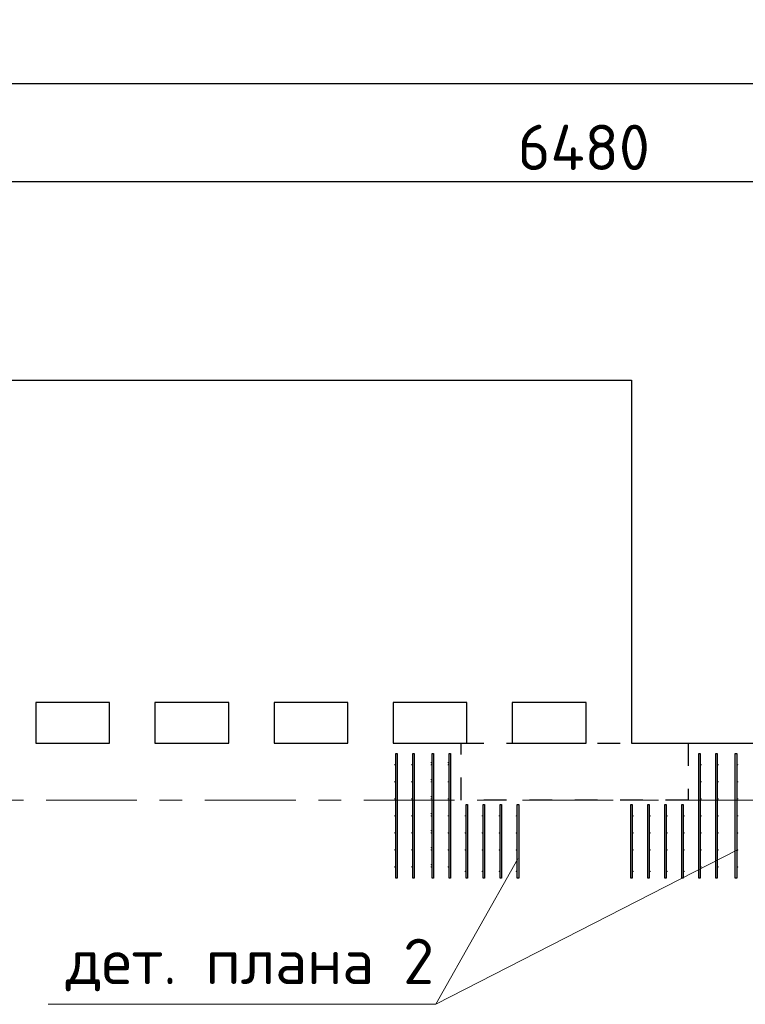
# Model space of a CAD drawing. Header units: metres. Extents: x -38 to 93, y -15 to 21.
# Tile 25 of 195: x 13.35 to 16.55, y 15.5 to 19.84. Entities that reach past the tile are written whole.
import ezdxf

# ---------------------------------------------------------------- set-up
doc = ezdxf.new("R2010")
doc.units = ezdxf.units.M
doc.header["$PDMODE"] = 65
for name, pattern in [('______11', [0.5, 0.4, -0.05, 0, -0.05]), ('______2', [0.0405, 0.03, -0.0105]), ('______5', [1.1, 0.8, -0.1, 0.1, -0.1])]:
    doc.linetypes.add(name, pattern=pattern)
for name, color, linetype, lineweight in [('XR$2$Осевая линия (1)', 7, '______5', 13), ('XR$2$Размерная линия (1)', 7, 'Continuous', 13), ('XR$4$Арматурный каркас 01', 4, 'Continuous', 35), ('XR$4$Перекрытие (1)', 7, 'Continuous', 35), ('XR$4$Текст_ общее_1', 7, 'Continuous', 13)]:
    doc.layers.add(name, color=color, linetype=linetype, lineweight=lineweight)
doc.layers.add('XR$6$Стена_ бетон несущ.', color=7, linetype='Continuous', lineweight=70, true_color=0xb4b496)
doc.styles.add('ISOCPEUR', font='txt')
doc.dimstyles.new('DIMSTYLE_3', dxfattribs={"dimtxt": 0.2, "dimasz": 0.2, "dimexe": 0, "dimexo": 0, "dimgap": 0.1, "dimtad": 2, "dimdec": 0, "dimlfac": 1000, "dimrnd": 5, "dimzin": 12, "dimdsep": 46, "dimtxsty": 'ISOCPEUR', "dimblk1": 'ALL_ML_STRICH', "dimblk2": 'ALL_ML_STRICH', "dimsah": 1, "dimcen": 0, "dimclrd": 7, "dimclre": 256, "dimclrt": 7, "dimadec": 0, "dimazin": 0, "dimtfac": 1, "dimtdec": 0, "dimtix": 1, "dimtmove": 2, "dimatfit": 3, "dimfxl": 0, "dimtzin": 0, "dimlwd": 0, "dimlwe": -3, "dimarcsym": 0})

# ---------------------------------------------------------------- blocks, each defined once
blk = doc.blocks.new('ALL_ML_STRICH')
at = {"color": 0, "linetype": 'ByBlock', "lineweight": -2}
for p, q in [((0, -0.5), (0, 0.5)), ((-0.3, -0.3), (0.3, 0.3)), ((-1, 0), (0.5, 0))]:
    blk.add_line(p, q, dxfattribs=at)
blk = doc.blocks.new('*D11')
at = {"layer": 'DEFPOINTS', "color": 7, "linetype": 'Continuous', "lineweight": 13, "transparency": 33554687}
for p in [(0.5, 19.5574), (0.5, 19.3768), (61.6, 17.1197)]:
    blk.add_point(p, dxfattribs=at)
at = {"layer": 'XR$2$Размерная линия (1)', "color": 9, "linetype": 'Continuous', "lineweight": -2, "true_color": 0xc7c7c7, "transparency": 33554687}
for p, q in [((0.5, 19.3568), (0.5, 19.5574)), ((61.6, 17.1397), (61.6, 19.5574))]:
    blk.add_line(p, q, dxfattribs=at)
at = {"layer": 'XR$2$Размерная линия (1)', "color": 7, "linetype": 'Continuous', "lineweight": -2, "transparency": 33554687}
blk.add_line((0.5, 19.5574), (61.6, 19.5574), dxfattribs=at)
at = {"layer": 'XR$2$Размерная линия (1)', "color": 7, "linetype": 'Continuous', "lineweight": 13, "transparency": 33554687, "xscale": 0.2, "yscale": 0.2, "zscale": 0.2, "rotation": 180}
blk.add_blockref('ALL_ML_STRICH', (0.5, 19.5574), dxfattribs=at)
at = {"layer": 'XR$2$Размерная линия (1)', "color": 7, "linetype": 'Continuous', "lineweight": 13, "transparency": 33554687, "xscale": 0.2, "yscale": 0.2, "zscale": 0.2}
blk.add_blockref('ALL_ML_STRICH', (61.6, 19.5574), dxfattribs=at)
at = {"layer": 'XR$2$Размерная линия (1)', "color": 7, "linetype": 'Continuous', "lineweight": 13, "transparency": 33554687, "insert": (31.1, 19.7074), "char_height": 0.2, "width": 1, "attachment_point": 5, "style": 'ISOCPEUR'}
blk.add_mtext('\\A1;{61100}', dxfattribs=at)
blk = doc.blocks.new('*D29')
at = {"layer": 'DEFPOINTS', "color": 7, "linetype": 'Continuous', "lineweight": 13, "transparency": 33554687}
for p in [(19.08, 19.4874), (12.6, 19.1261), (12.6, 19.0612)]:
    blk.add_point(p, dxfattribs=at)
at = {"layer": 'XR$2$Размерная линия (1)', "color": 9, "linetype": 'Continuous', "lineweight": -2, "true_color": 0xc7c7c7, "transparency": 33554687}
for p, q in [((19.08, 19.4674), (19.08, 19.1261)), ((12.6, 19.0812), (12.6, 19.1261))]:
    blk.add_line(p, q, dxfattribs=at)
at = {"layer": 'XR$2$Размерная линия (1)', "color": 7, "linetype": 'Continuous', "lineweight": -2, "transparency": 33554687}
blk.add_line((12.6, 19.1261), (19.08, 19.1261), dxfattribs=at)
at = {"layer": 'XR$2$Размерная линия (1)', "color": 7, "linetype": 'Continuous', "lineweight": 13, "transparency": 33554687, "xscale": 0.2, "yscale": 0.2, "zscale": 0.2, "rotation": 180}
blk.add_blockref('ALL_ML_STRICH', (12.6, 19.1261), dxfattribs=at)
at = {"layer": 'XR$2$Размерная линия (1)', "color": 7, "linetype": 'Continuous', "lineweight": 13, "transparency": 33554687, "xscale": 0.2, "yscale": 0.2, "zscale": 0.2}
blk.add_blockref('ALL_ML_STRICH', (19.08, 19.1261), dxfattribs=at)
at = {"layer": 'XR$2$Размерная линия (1)', "color": 7, "linetype": 'Continuous', "lineweight": 13, "transparency": 33554687, "insert": (15.84, 19.2761), "char_height": 0.2, "width": 0.8, "attachment_point": 5, "style": 'ISOCPEUR'}
blk.add_mtext('\\A1;{6480}', dxfattribs=at)

msp = doc.modelspace()

# ---------------------------------------------------------------- hatches: boundary and pattern name
at = {"layer": 'XR$4$Арматурный каркас 01', "linetype": 'Continuous', "lineweight": 50, "transparency": 33554687}
for points in [[(15.01, 16.5552), (15.0098, 16.5564), (15.0091, 16.5574), (15.0081, 16.558), (15.007, 16.5582), (15.0059, 16.558), (15.0049, 16.5574), (15.0042, 16.5564), (15.004, 16.5552), (15.0042, 16.5541), (15.0049, 16.5531), (15.0059, 16.5525), (15.007, 16.5522), (15.0081, 16.5525), (15.0091, 16.5531), (15.0098, 16.5541)], [(15.021, 16.5652), (15.0208, 16.5664), (15.0201, 16.5674), (15.0191, 16.568), (15.018, 16.5682), (15.0169, 16.568), (15.0159, 16.5674), (15.0152, 16.5664), (15.015, 16.5652), (15.0152, 16.5641), (15.0159, 16.5631), (15.0169, 16.5625), (15.018, 16.5622), (15.0191, 16.5625), (15.0201, 16.5631), (15.0208, 16.5641)], [(15.085, 16.5552), (15.0848, 16.5564), (15.0841, 16.5574), (15.0831, 16.558), (15.082, 16.5582), (15.0809, 16.558), (15.0799, 16.5574), (15.0792, 16.5564), (15.079, 16.5552), (15.0792, 16.5541), (15.0799, 16.5531), (15.0809, 16.5525), (15.082, 16.5522), (15.0831, 16.5525), (15.0841, 16.5531), (15.0848, 16.5541)], [(15.096, 16.5652), (15.0958, 16.5664), (15.0951, 16.5674), (15.0941, 16.568), (15.093, 16.5682), (15.0919, 16.568), (15.0909, 16.5674), (15.0902, 16.5664), (15.09, 16.5652), (15.0902, 16.5641), (15.0909, 16.5631), (15.0919, 16.5625), (15.093, 16.5622), (15.0941, 16.5625), (15.0951, 16.5631), (15.0958, 16.5641)], [(15.171, 16.5652), (15.1708, 16.5664), (15.1701, 16.5674), (15.1691, 16.568), (15.168, 16.5682), (15.1669, 16.568), (15.1659, 16.5674), (15.1652, 16.5664), (15.165, 16.5652), (15.1652, 16.5641), (15.1659, 16.5631), (15.1669, 16.5625), (15.168, 16.5622), (15.1691, 16.5625), (15.1701, 16.5631), (15.1708, 16.5641)], [(15.171, 16.5552), (15.1708, 16.5564), (15.1701, 16.5574), (15.1691, 16.558), (15.168, 16.5582), (15.1669, 16.558), (15.1659, 16.5574), (15.1652, 16.5564), (15.165, 16.5552), (15.1652, 16.5541), (15.1659, 16.5531), (15.1669, 16.5525), (15.168, 16.5522), (15.1691, 16.5525), (15.1701, 16.5531), (15.1708, 16.5541)], [(15.246, 16.5652), (15.2458, 16.5664), (15.2451, 16.5674), (15.2441, 16.568), (15.243, 16.5682), (15.2419, 16.568), (15.2409, 16.5674), (15.2402, 16.5664), (15.24, 16.5652), (15.2402, 16.5641), (15.2409, 16.5631), (15.2419, 16.5625), (15.243, 16.5622), (15.2441, 16.5625), (15.2451, 16.5631), (15.2458, 16.5641)], [(15.246, 16.5552), (15.2458, 16.5564), (15.2451, 16.5574), (15.2441, 16.558), (15.243, 16.5582), (15.2419, 16.558), (15.2409, 16.5574), (15.2402, 16.5564), (15.24, 16.5552), (15.2402, 16.5541), (15.2409, 16.5531), (15.2419, 16.5525), (15.243, 16.5522), (15.2441, 16.5525), (15.2451, 16.5531), (15.2458, 16.5541)], [(16.36, 16.5552), (16.3598, 16.5564), (16.3591, 16.5574), (16.3581, 16.558), (16.357, 16.5582), (16.3559, 16.558), (16.3549, 16.5574), (16.3542, 16.5564), (16.354, 16.5552), (16.3542, 16.5541), (16.3549, 16.5531), (16.3559, 16.5525), (16.357, 16.5522), (16.3581, 16.5525), (16.3591, 16.5531), (16.3598, 16.5541)], [(16.435, 16.5552), (16.4348, 16.5564), (16.4341, 16.5574), (16.4331, 16.558), (16.432, 16.5582), (16.4309, 16.558), (16.4299, 16.5574), (16.4292, 16.5564), (16.429, 16.5552), (16.4292, 16.5541), (16.4299, 16.5531), (16.4309, 16.5525), (16.432, 16.5522), (16.4331, 16.5525), (16.4341, 16.5531), (16.4348, 16.5541)], [(16.521, 16.5552), (16.5208, 16.5564), (16.5201, 16.5574), (16.5191, 16.558), (16.518, 16.5582), (16.5169, 16.558), (16.5159, 16.5574), (16.5152, 16.5564), (16.515, 16.5552), (16.5152, 16.5541), (16.5159, 16.5531), (16.5169, 16.5525), (16.518, 16.5522), (16.5191, 16.5525), (16.5201, 16.5531), (16.5208, 16.5541)], [(15.021, 16.4902), (15.0208, 16.4914), (15.0201, 16.4924), (15.0191, 16.493), (15.018, 16.4932), (15.0169, 16.493), (15.0159, 16.4924), (15.0152, 16.4914), (15.015, 16.4902), (15.0152, 16.4891), (15.0159, 16.4881), (15.0169, 16.4875), (15.018, 16.4872), (15.0191, 16.4875), (15.0201, 16.4881), (15.0208, 16.4891)], [(15.096, 16.4902), (15.0958, 16.4914), (15.0951, 16.4924), (15.0941, 16.493), (15.093, 16.4932), (15.0919, 16.493), (15.0909, 16.4924), (15.0902, 16.4914), (15.09, 16.4902), (15.0902, 16.4891), (15.0909, 16.4881), (15.0919, 16.4875), (15.093, 16.4872), (15.0941, 16.4875), (15.0951, 16.4881), (15.0958, 16.4891)], [(15.171, 16.4902), (15.1708, 16.4914), (15.1701, 16.4924), (15.1691, 16.493), (15.168, 16.4932), (15.1669, 16.493), (15.1659, 16.4924), (15.1652, 16.4914), (15.165, 16.4902), (15.1652, 16.4891), (15.1659, 16.4881), (15.1669, 16.4875), (15.168, 16.4872), (15.1691, 16.4875), (15.1701, 16.4881), (15.1708, 16.4891)], [(15.01, 16.4802), (15.0098, 16.4814), (15.0091, 16.4824), (15.0081, 16.483), (15.007, 16.4832), (15.0059, 16.483), (15.0049, 16.4824), (15.0042, 16.4814), (15.004, 16.4802), (15.0042, 16.4791), (15.0049, 16.4781), (15.0059, 16.4775), (15.007, 16.4772), (15.0081, 16.4775), (15.0091, 16.4781), (15.0098, 16.4791)], [(15.085, 16.4802), (15.0848, 16.4814), (15.0841, 16.4824), (15.0831, 16.483), (15.082, 16.4832), (15.0809, 16.483), (15.0799, 16.4824), (15.0792, 16.4814), (15.079, 16.4802), (15.0792, 16.4791), (15.0799, 16.4781), (15.0809, 16.4775), (15.082, 16.4772), (15.0831, 16.4775), (15.0841, 16.4781), (15.0848, 16.4791)], [(15.171, 16.4802), (15.1708, 16.4814), (15.1701, 16.4824), (15.1691, 16.483), (15.168, 16.4832), (15.1669, 16.483), (15.1659, 16.4824), (15.1652, 16.4814), (15.165, 16.4802), (15.1652, 16.4791), (15.1659, 16.4781), (15.1669, 16.4775), (15.168, 16.4772), (15.1691, 16.4775), (15.1701, 16.4781), (15.1708, 16.4791)], [(15.246, 16.4802), (15.2458, 16.4814), (15.2451, 16.4824), (15.2441, 16.483), (15.243, 16.4832), (15.2419, 16.483), (15.2409, 16.4824), (15.2402, 16.4814), (15.24, 16.4802), (15.2402, 16.4791), (15.2409, 16.4781), (15.2419, 16.4775), (15.243, 16.4772), (15.2441, 16.4775), (15.2451, 16.4781), (15.2458, 16.4791)], [(16.36, 16.4802), (16.3598, 16.4814), (16.3591, 16.4824), (16.3581, 16.483), (16.357, 16.4832), (16.3559, 16.483), (16.3549, 16.4824), (16.3542, 16.4814), (16.354, 16.4802), (16.3542, 16.4791), (16.3549, 16.4781), (16.3559, 16.4775), (16.357, 16.4772), (16.3581, 16.4775), (16.3591, 16.4781), (16.3598, 16.4791)], [(16.435, 16.4802), (16.4348, 16.4814), (16.4341, 16.4824), (16.4331, 16.483), (16.432, 16.4832), (16.4309, 16.483), (16.4299, 16.4824), (16.4292, 16.4814), (16.429, 16.4802), (16.4292, 16.4791), (16.4299, 16.4781), (16.4309, 16.4775), (16.432, 16.4772), (16.4331, 16.4775), (16.4341, 16.4781), (16.4348, 16.4791)], [(16.521, 16.4802), (16.5208, 16.4814), (16.5201, 16.4824), (16.5191, 16.483), (16.518, 16.4832), (16.5169, 16.483), (16.5159, 16.4824), (16.5152, 16.4814), (16.515, 16.4802), (16.5152, 16.4791), (16.5159, 16.4781), (16.5169, 16.4775), (16.518, 16.4772), (16.5191, 16.4775), (16.5201, 16.4781), (16.5208, 16.4791)], [(15.01, 16.4052), (15.0098, 16.4064), (15.0091, 16.4074), (15.0081, 16.408), (15.007, 16.4082), (15.0059, 16.408), (15.0049, 16.4074), (15.0042, 16.4064), (15.004, 16.4052), (15.0042, 16.4041), (15.0049, 16.4031), (15.0059, 16.4025), (15.007, 16.4022), (15.0081, 16.4025), (15.0091, 16.4031), (15.0098, 16.4041)], [(15.021, 16.4152), (15.0208, 16.4164), (15.0201, 16.4174), (15.0191, 16.418), (15.018, 16.4182), (15.0169, 16.418), (15.0159, 16.4174), (15.0152, 16.4164), (15.015, 16.4152), (15.0152, 16.4141), (15.0159, 16.4131), (15.0169, 16.4125), (15.018, 16.4122), (15.0191, 16.4125), (15.0201, 16.4131), (15.0208, 16.4141)], [(15.085, 16.4052), (15.0848, 16.4064), (15.0841, 16.4074), (15.0831, 16.408), (15.082, 16.4082), (15.0809, 16.408), (15.0799, 16.4074), (15.0792, 16.4064), (15.079, 16.4052), (15.0792, 16.4041), (15.0799, 16.4031), (15.0809, 16.4025), (15.082, 16.4022), (15.0831, 16.4025), (15.0841, 16.4031), (15.0848, 16.4041)], [(15.096, 16.4152), (15.0958, 16.4164), (15.0951, 16.4174), (15.0941, 16.418), (15.093, 16.4182), (15.0919, 16.418), (15.0909, 16.4174), (15.0902, 16.4164), (15.09, 16.4152), (15.0902, 16.4141), (15.0909, 16.4131), (15.0919, 16.4125), (15.093, 16.4122), (15.0941, 16.4125), (15.0951, 16.4131), (15.0958, 16.4141)], [(15.171, 16.4152), (15.1708, 16.4164), (15.1701, 16.4174), (15.1691, 16.418), (15.168, 16.4182), (15.1669, 16.418), (15.1659, 16.4174), (15.1652, 16.4164), (15.165, 16.4152), (15.1652, 16.4141), (15.1659, 16.4131), (15.1669, 16.4125), (15.168, 16.4122), (15.1691, 16.4125), (15.1701, 16.4131), (15.1708, 16.4141)], [(15.171, 16.4052), (15.1708, 16.4064), (15.1701, 16.4074), (15.1691, 16.408), (15.168, 16.4082), (15.1669, 16.408), (15.1659, 16.4074), (15.1652, 16.4064), (15.165, 16.4052), (15.1652, 16.4041), (15.1659, 16.4031), (15.1669, 16.4025), (15.168, 16.4022), (15.1691, 16.4025), (15.1701, 16.4031), (15.1708, 16.4041)], [(15.246, 16.4052), (15.2458, 16.4064), (15.2451, 16.4074), (15.2441, 16.408), (15.243, 16.4082), (15.2419, 16.408), (15.2409, 16.4074), (15.2402, 16.4064), (15.24, 16.4052), (15.2402, 16.4041), (15.2409, 16.4031), (15.2419, 16.4025), (15.243, 16.4022), (15.2441, 16.4025), (15.2451, 16.4031), (15.2458, 16.4041)], [(16.36, 16.4052), (16.3598, 16.4064), (16.3591, 16.4074), (16.3581, 16.408), (16.357, 16.4082), (16.3559, 16.408), (16.3549, 16.4074), (16.3542, 16.4064), (16.354, 16.4052), (16.3542, 16.4041), (16.3549, 16.4031), (16.3559, 16.4025), (16.357, 16.4022), (16.3581, 16.4025), (16.3591, 16.4031), (16.3598, 16.4041)], [(16.435, 16.4052), (16.4348, 16.4064), (16.4341, 16.4074), (16.4331, 16.408), (16.432, 16.4082), (16.4309, 16.408), (16.4299, 16.4074), (16.4292, 16.4064), (16.429, 16.4052), (16.4292, 16.4041), (16.4299, 16.4031), (16.4309, 16.4025), (16.432, 16.4022), (16.4331, 16.4025), (16.4341, 16.4031), (16.4348, 16.4041)], [(16.521, 16.4052), (16.5208, 16.4064), (16.5201, 16.4074), (16.5191, 16.408), (16.518, 16.4082), (16.5169, 16.408), (16.5159, 16.4074), (16.5152, 16.4064), (16.515, 16.4052), (16.5152, 16.4041), (16.5159, 16.4031), (16.5169, 16.4025), (16.518, 16.4022), (16.5191, 16.4025), (16.5201, 16.4031), (16.5208, 16.4041)], [(15.01, 16.3302), (15.0098, 16.3314), (15.0091, 16.3324), (15.0081, 16.333), (15.007, 16.3332), (15.0059, 16.333), (15.0049, 16.3324), (15.0042, 16.3314), (15.004, 16.3302), (15.0042, 16.3291), (15.0049, 16.3281), (15.0059, 16.3275), (15.007, 16.3272), (15.0081, 16.3275), (15.0091, 16.3281), (15.0098, 16.3291)], [(15.021, 16.3402), (15.0208, 16.3414), (15.0201, 16.3424), (15.0191, 16.343), (15.018, 16.3432), (15.0169, 16.343), (15.0159, 16.3424), (15.0152, 16.3414), (15.015, 16.3402), (15.0152, 16.3391), (15.0159, 16.3381), (15.0169, 16.3375), (15.018, 16.3372), (15.0191, 16.3375), (15.0201, 16.3381), (15.0208, 16.3391)], [(15.085, 16.3302), (15.0848, 16.3314), (15.0841, 16.3324), (15.0831, 16.333), (15.082, 16.3332), (15.0809, 16.333), (15.0799, 16.3324), (15.0792, 16.3314), (15.079, 16.3302), (15.0792, 16.3291), (15.0799, 16.3281), (15.0809, 16.3275), (15.082, 16.3272), (15.0831, 16.3275), (15.0841, 16.3281), (15.0848, 16.3291)], [(15.096, 16.3402), (15.0958, 16.3414), (15.0951, 16.3424), (15.0941, 16.343), (15.093, 16.3432), (15.0919, 16.343), (15.0909, 16.3424), (15.0902, 16.3414), (15.09, 16.3402), (15.0902, 16.3391), (15.0909, 16.3381), (15.0919, 16.3375), (15.093, 16.3372), (15.0941, 16.3375), (15.0951, 16.3381), (15.0958, 16.3391)], [(15.171, 16.3402), (15.1708, 16.3414), (15.1701, 16.3424), (15.1691, 16.343), (15.168, 16.3432), (15.1669, 16.343), (15.1659, 16.3424), (15.1652, 16.3414), (15.165, 16.3402), (15.1652, 16.3391), (15.1659, 16.3381), (15.1669, 16.3375), (15.168, 16.3372), (15.1691, 16.3375), (15.1701, 16.3381), (15.1708, 16.3391)], [(15.171, 16.3302), (15.1708, 16.3314), (15.1701, 16.3324), (15.1691, 16.333), (15.168, 16.3332), (15.1669, 16.333), (15.1659, 16.3324), (15.1652, 16.3314), (15.165, 16.3302), (15.1652, 16.3291), (15.1659, 16.3281), (15.1669, 16.3275), (15.168, 16.3272), (15.1691, 16.3275), (15.1701, 16.3281), (15.1708, 16.3291)], [(15.246, 16.3302), (15.2458, 16.3314), (15.2451, 16.3324), (15.2441, 16.333), (15.243, 16.3332), (15.2419, 16.333), (15.2409, 16.3324), (15.2402, 16.3314), (15.24, 16.3302), (15.2402, 16.3291), (15.2409, 16.3281), (15.2419, 16.3275), (15.243, 16.3272), (15.2441, 16.3275), (15.2451, 16.3281), (15.2458, 16.3291)], [(15.321, 16.3302), (15.3208, 16.3314), (15.3201, 16.3324), (15.3191, 16.333), (15.318, 16.3332), (15.3169, 16.333), (15.3159, 16.3324), (15.3152, 16.3314), (15.315, 16.3302), (15.3152, 16.3291), (15.3159, 16.3281), (15.3169, 16.3275), (15.318, 16.3272), (15.3191, 16.3275), (15.3201, 16.3281), (15.3208, 16.3291)], [(15.396, 16.3302), (15.3958, 16.3314), (15.3951, 16.3324), (15.3941, 16.333), (15.393, 16.3332), (15.3919, 16.333), (15.3909, 16.3324), (15.3902, 16.3314), (15.39, 16.3302), (15.3902, 16.3291), (15.3909, 16.3281), (15.3919, 16.3275), (15.393, 16.3272), (15.3941, 16.3275), (15.3951, 16.3281), (15.3958, 16.3291)], [(15.471, 16.3302), (15.4708, 16.3314), (15.4701, 16.3324), (15.4691, 16.333), (15.468, 16.3332), (15.4669, 16.333), (15.4659, 16.3324), (15.4652, 16.3314), (15.465, 16.3302), (15.4652, 16.3291), (15.4659, 16.3281), (15.4669, 16.3275), (15.468, 16.3272), (15.4691, 16.3275), (15.4701, 16.3281), (15.4708, 16.3291)], [(15.546, 16.3302), (15.5458, 16.3314), (15.5451, 16.3324), (15.5441, 16.333), (15.543, 16.3332), (15.5419, 16.333), (15.5409, 16.3324), (15.5402, 16.3314), (15.54, 16.3302), (15.5402, 16.3291), (15.5409, 16.3281), (15.5419, 16.3275), (15.543, 16.3272), (15.5441, 16.3275), (15.5451, 16.3281), (15.5458, 16.3291)], [(16.06, 16.3302), (16.0598, 16.3314), (16.0591, 16.3324), (16.0581, 16.333), (16.057, 16.3332), (16.0559, 16.333), (16.0549, 16.3324), (16.0542, 16.3314), (16.054, 16.3302), (16.0542, 16.3291), (16.0549, 16.3281), (16.0559, 16.3275), (16.057, 16.3272), (16.0581, 16.3275), (16.0591, 16.3281), (16.0598, 16.3291)], [(16.135, 16.3302), (16.1348, 16.3314), (16.1341, 16.3324), (16.1331, 16.333), (16.132, 16.3332), (16.1309, 16.333), (16.1299, 16.3324), (16.1292, 16.3314), (16.129, 16.3302), (16.1292, 16.3291), (16.1299, 16.3281), (16.1309, 16.3275), (16.132, 16.3272), (16.1331, 16.3275), (16.1341, 16.3281), (16.1348, 16.3291)], [(16.21, 16.3302), (16.2098, 16.3314), (16.2091, 16.3324), (16.2081, 16.333), (16.207, 16.3332), (16.2059, 16.333), (16.2049, 16.3324), (16.2042, 16.3314), (16.204, 16.3302), (16.2042, 16.3291), (16.2049, 16.3281), (16.2059, 16.3275), (16.207, 16.3272), (16.2081, 16.3275), (16.2091, 16.3281), (16.2098, 16.3291)], [(16.285, 16.3302), (16.2848, 16.3314), (16.2841, 16.3324), (16.2831, 16.333), (16.282, 16.3332), (16.2809, 16.333), (16.2799, 16.3324), (16.2792, 16.3314), (16.279, 16.3302), (16.2792, 16.3291), (16.2799, 16.3281), (16.2809, 16.3275), (16.282, 16.3272), (16.2831, 16.3275), (16.2841, 16.3281), (16.2848, 16.3291)], [(16.36, 16.3302), (16.3598, 16.3314), (16.3591, 16.3324), (16.3581, 16.333), (16.357, 16.3332), (16.3559, 16.333), (16.3549, 16.3324), (16.3542, 16.3314), (16.354, 16.3302), (16.3542, 16.3291), (16.3549, 16.3281), (16.3559, 16.3275), (16.357, 16.3272), (16.3581, 16.3275), (16.3591, 16.3281), (16.3598, 16.3291)], [(16.435, 16.3302), (16.4348, 16.3314), (16.4341, 16.3324), (16.4331, 16.333), (16.432, 16.3332), (16.4309, 16.333), (16.4299, 16.3324), (16.4292, 16.3314), (16.429, 16.3302), (16.4292, 16.3291), (16.4299, 16.3281), (16.4309, 16.3275), (16.432, 16.3272), (16.4331, 16.3275), (16.4341, 16.3281), (16.4348, 16.3291)], [(16.521, 16.3302), (16.5208, 16.3314), (16.5201, 16.3324), (16.5191, 16.333), (16.518, 16.3332), (16.5169, 16.333), (16.5159, 16.3324), (16.5152, 16.3314), (16.515, 16.3302), (16.5152, 16.3291), (16.5159, 16.3281), (16.5169, 16.3275), (16.518, 16.3272), (16.5191, 16.3275), (16.5201, 16.3281), (16.5208, 16.3291)], [(15.01, 16.2552), (15.0098, 16.2564), (15.0091, 16.2574), (15.0081, 16.258), (15.007, 16.2582), (15.0059, 16.258), (15.0049, 16.2574), (15.0042, 16.2564), (15.004, 16.2552), (15.0042, 16.2541), (15.0049, 16.2531), (15.0059, 16.2525), (15.007, 16.2522), (15.0081, 16.2525), (15.0091, 16.2531), (15.0098, 16.2541)], [(15.021, 16.2652), (15.0208, 16.2664), (15.0201, 16.2674), (15.0191, 16.268), (15.018, 16.2682), (15.0169, 16.268), (15.0159, 16.2674), (15.0152, 16.2664), (15.015, 16.2652), (15.0152, 16.2641), (15.0159, 16.2631), (15.0169, 16.2625), (15.018, 16.2622), (15.0191, 16.2625), (15.0201, 16.2631), (15.0208, 16.2641)], [(15.085, 16.2552), (15.0848, 16.2564), (15.0841, 16.2574), (15.0831, 16.258), (15.082, 16.2582), (15.0809, 16.258), (15.0799, 16.2574), (15.0792, 16.2564), (15.079, 16.2552), (15.0792, 16.2541), (15.0799, 16.2531), (15.0809, 16.2525), (15.082, 16.2522), (15.0831, 16.2525), (15.0841, 16.2531), (15.0848, 16.2541)], [(15.096, 16.2652), (15.0958, 16.2664), (15.0951, 16.2674), (15.0941, 16.268), (15.093, 16.2682), (15.0919, 16.268), (15.0909, 16.2674), (15.0902, 16.2664), (15.09, 16.2652), (15.0902, 16.2641), (15.0909, 16.2631), (15.0919, 16.2625), (15.093, 16.2622), (15.0941, 16.2625), (15.0951, 16.2631), (15.0958, 16.2641)], [(15.171, 16.2652), (15.1708, 16.2664), (15.1701, 16.2674), (15.1691, 16.268), (15.168, 16.2682), (15.1669, 16.268), (15.1659, 16.2674), (15.1652, 16.2664), (15.165, 16.2652), (15.1652, 16.2641), (15.1659, 16.2631), (15.1669, 16.2625), (15.168, 16.2622), (15.1691, 16.2625), (15.1701, 16.2631), (15.1708, 16.2641)], [(15.171, 16.2552), (15.1708, 16.2564), (15.1701, 16.2574), (15.1691, 16.258), (15.168, 16.2582), (15.1669, 16.258), (15.1659, 16.2574), (15.1652, 16.2564), (15.165, 16.2552), (15.1652, 16.2541), (15.1659, 16.2531), (15.1669, 16.2525), (15.168, 16.2522), (15.1691, 16.2525), (15.1701, 16.2531), (15.1708, 16.2541)], [(15.246, 16.2552), (15.2458, 16.2564), (15.2451, 16.2574), (15.2441, 16.258), (15.243, 16.2582), (15.2419, 16.258), (15.2409, 16.2574), (15.2402, 16.2564), (15.24, 16.2552), (15.2402, 16.2541), (15.2409, 16.2531), (15.2419, 16.2525), (15.243, 16.2522), (15.2441, 16.2525), (15.2451, 16.2531), (15.2458, 16.2541)], [(15.321, 16.2552), (15.3208, 16.2564), (15.3201, 16.2574), (15.3191, 16.258), (15.318, 16.2582), (15.3169, 16.258), (15.3159, 16.2574), (15.3152, 16.2564), (15.315, 16.2552), (15.3152, 16.2541), (15.3159, 16.2531), (15.3169, 16.2525), (15.318, 16.2522), (15.3191, 16.2525), (15.3201, 16.2531), (15.3208, 16.2541)], [(15.396, 16.2552), (15.3958, 16.2564), (15.3951, 16.2574), (15.3941, 16.258), (15.393, 16.2582), (15.3919, 16.258), (15.3909, 16.2574), (15.3902, 16.2564), (15.39, 16.2552), (15.3902, 16.2541), (15.3909, 16.2531), (15.3919, 16.2525), (15.393, 16.2522), (15.3941, 16.2525), (15.3951, 16.2531), (15.3958, 16.2541)], [(15.471, 16.2552), (15.4708, 16.2564), (15.4701, 16.2574), (15.4691, 16.258), (15.468, 16.2582), (15.4669, 16.258), (15.4659, 16.2574), (15.4652, 16.2564), (15.465, 16.2552), (15.4652, 16.2541), (15.4659, 16.2531), (15.4669, 16.2525), (15.468, 16.2522), (15.4691, 16.2525), (15.4701, 16.2531), (15.4708, 16.2541)], [(15.546, 16.2552), (15.5458, 16.2564), (15.5451, 16.2574), (15.5441, 16.258), (15.543, 16.2582), (15.5419, 16.258), (15.5409, 16.2574), (15.5402, 16.2564), (15.54, 16.2552), (15.5402, 16.2541), (15.5409, 16.2531), (15.5419, 16.2525), (15.543, 16.2522), (15.5441, 16.2525), (15.5451, 16.2531), (15.5458, 16.2541)], [(16.06, 16.2552), (16.0598, 16.2564), (16.0591, 16.2574), (16.0581, 16.258), (16.057, 16.2582), (16.0559, 16.258), (16.0549, 16.2574), (16.0542, 16.2564), (16.054, 16.2552), (16.0542, 16.2541), (16.0549, 16.2531), (16.0559, 16.2525), (16.057, 16.2522), (16.0581, 16.2525), (16.0591, 16.2531), (16.0598, 16.2541)], [(16.135, 16.2552), (16.1348, 16.2564), (16.1341, 16.2574), (16.1331, 16.258), (16.132, 16.2582), (16.1309, 16.258), (16.1299, 16.2574), (16.1292, 16.2564), (16.129, 16.2552), (16.1292, 16.2541), (16.1299, 16.2531), (16.1309, 16.2525), (16.132, 16.2522), (16.1331, 16.2525), (16.1341, 16.2531), (16.1348, 16.2541)], [(16.21, 16.2552), (16.2098, 16.2564), (16.2091, 16.2574), (16.2081, 16.258), (16.207, 16.2582), (16.2059, 16.258), (16.2049, 16.2574), (16.2042, 16.2564), (16.204, 16.2552), (16.2042, 16.2541), (16.2049, 16.2531), (16.2059, 16.2525), (16.207, 16.2522), (16.2081, 16.2525), (16.2091, 16.2531), (16.2098, 16.2541)], [(16.285, 16.2552), (16.2848, 16.2564), (16.2841, 16.2574), (16.2831, 16.258), (16.282, 16.2582), (16.2809, 16.258), (16.2799, 16.2574), (16.2792, 16.2564), (16.279, 16.2552), (16.2792, 16.2541), (16.2799, 16.2531), (16.2809, 16.2525), (16.282, 16.2522), (16.2831, 16.2525), (16.2841, 16.2531), (16.2848, 16.2541)], [(16.36, 16.2552), (16.3598, 16.2564), (16.3591, 16.2574), (16.3581, 16.258), (16.357, 16.2582), (16.3559, 16.258), (16.3549, 16.2574), (16.3542, 16.2564), (16.354, 16.2552), (16.3542, 16.2541), (16.3549, 16.2531), (16.3559, 16.2525), (16.357, 16.2522), (16.3581, 16.2525), (16.3591, 16.2531), (16.3598, 16.2541)], [(16.435, 16.2552), (16.4348, 16.2564), (16.4341, 16.2574), (16.4331, 16.258), (16.432, 16.2582), (16.4309, 16.258), (16.4299, 16.2574), (16.4292, 16.2564), (16.429, 16.2552), (16.4292, 16.2541), (16.4299, 16.2531), (16.4309, 16.2525), (16.432, 16.2522), (16.4331, 16.2525), (16.4341, 16.2531), (16.4348, 16.2541)], [(16.521, 16.2552), (16.5208, 16.2564), (16.5201, 16.2574), (16.5191, 16.258), (16.518, 16.2582), (16.5169, 16.258), (16.5159, 16.2574), (16.5152, 16.2564), (16.515, 16.2552), (16.5152, 16.2541), (16.5159, 16.2531), (16.5169, 16.2525), (16.518, 16.2522), (16.5191, 16.2525), (16.5201, 16.2531), (16.5208, 16.2541)], [(15.021, 16.1902), (15.0208, 16.1914), (15.0201, 16.1924), (15.0191, 16.193), (15.018, 16.1932), (15.0169, 16.193), (15.0159, 16.1924), (15.0152, 16.1914), (15.015, 16.1902), (15.0152, 16.1891), (15.0159, 16.1881), (15.0169, 16.1875), (15.018, 16.1872), (15.0191, 16.1875), (15.0201, 16.1881), (15.0208, 16.1891)], [(15.096, 16.1902), (15.0958, 16.1914), (15.0951, 16.1924), (15.0941, 16.193), (15.093, 16.1932), (15.0919, 16.193), (15.0909, 16.1924), (15.0902, 16.1914), (15.09, 16.1902), (15.0902, 16.1891), (15.0909, 16.1881), (15.0919, 16.1875), (15.093, 16.1872), (15.0941, 16.1875), (15.0951, 16.1881), (15.0958, 16.1891)], [(15.171, 16.1902), (15.1708, 16.1914), (15.1701, 16.1924), (15.1691, 16.193), (15.168, 16.1932), (15.1669, 16.193), (15.1659, 16.1924), (15.1652, 16.1914), (15.165, 16.1902), (15.1652, 16.1891), (15.1659, 16.1881), (15.1669, 16.1875), (15.168, 16.1872), (15.1691, 16.1875), (15.1701, 16.1881), (15.1708, 16.1891)], [(15.01, 16.1802), (15.0098, 16.1814), (15.0091, 16.1824), (15.0081, 16.183), (15.007, 16.1832), (15.0059, 16.183), (15.0049, 16.1824), (15.0042, 16.1814), (15.004, 16.1802), (15.0042, 16.1791), (15.0049, 16.1781), (15.0059, 16.1775), (15.007, 16.1772), (15.0081, 16.1775), (15.0091, 16.1781), (15.0098, 16.1791)], [(15.085, 16.1802), (15.0848, 16.1814), (15.0841, 16.1824), (15.0831, 16.183), (15.082, 16.1832), (15.0809, 16.183), (15.0799, 16.1824), (15.0792, 16.1814), (15.079, 16.1802), (15.0792, 16.1791), (15.0799, 16.1781), (15.0809, 16.1775), (15.082, 16.1772), (15.0831, 16.1775), (15.0841, 16.1781), (15.0848, 16.1791)], [(15.171, 16.1802), (15.1708, 16.1814), (15.1701, 16.1824), (15.1691, 16.183), (15.168, 16.1832), (15.1669, 16.183), (15.1659, 16.1824), (15.1652, 16.1814), (15.165, 16.1802), (15.1652, 16.1791), (15.1659, 16.1781), (15.1669, 16.1775), (15.168, 16.1772), (15.1691, 16.1775), (15.1701, 16.1781), (15.1708, 16.1791)], [(15.246, 16.1802), (15.2458, 16.1814), (15.2451, 16.1824), (15.2441, 16.183), (15.243, 16.1832), (15.2419, 16.183), (15.2409, 16.1824), (15.2402, 16.1814), (15.24, 16.1802), (15.2402, 16.1791), (15.2409, 16.1781), (15.2419, 16.1775), (15.243, 16.1772), (15.2441, 16.1775), (15.2451, 16.1781), (15.2458, 16.1791)], [(15.321, 16.1802), (15.3208, 16.1814), (15.3201, 16.1824), (15.3191, 16.183), (15.318, 16.1832), (15.3169, 16.183), (15.3159, 16.1824), (15.3152, 16.1814), (15.315, 16.1802), (15.3152, 16.1791), (15.3159, 16.1781), (15.3169, 16.1775), (15.318, 16.1772), (15.3191, 16.1775), (15.3201, 16.1781), (15.3208, 16.1791)], [(15.396, 16.1802), (15.3958, 16.1814), (15.3951, 16.1824), (15.3941, 16.183), (15.393, 16.1832), (15.3919, 16.183), (15.3909, 16.1824), (15.3902, 16.1814), (15.39, 16.1802), (15.3902, 16.1791), (15.3909, 16.1781), (15.3919, 16.1775), (15.393, 16.1772), (15.3941, 16.1775), (15.3951, 16.1781), (15.3958, 16.1791)], [(15.471, 16.1802), (15.4708, 16.1814), (15.4701, 16.1824), (15.4691, 16.183), (15.468, 16.1832), (15.4669, 16.183), (15.4659, 16.1824), (15.4652, 16.1814), (15.465, 16.1802), (15.4652, 16.1791), (15.4659, 16.1781), (15.4669, 16.1775), (15.468, 16.1772), (15.4691, 16.1775), (15.4701, 16.1781), (15.4708, 16.1791)], [(15.546, 16.1802), (15.5458, 16.1814), (15.5451, 16.1824), (15.5441, 16.183), (15.543, 16.1832), (15.5419, 16.183), (15.5409, 16.1824), (15.5402, 16.1814), (15.54, 16.1802), (15.5402, 16.1791), (15.5409, 16.1781), (15.5419, 16.1775), (15.543, 16.1772), (15.5441, 16.1775), (15.5451, 16.1781), (15.5458, 16.1791)], [(16.06, 16.1802), (16.0598, 16.1814), (16.0591, 16.1824), (16.0581, 16.183), (16.057, 16.1832), (16.0559, 16.183), (16.0549, 16.1824), (16.0542, 16.1814), (16.054, 16.1802), (16.0542, 16.1791), (16.0549, 16.1781), (16.0559, 16.1775), (16.057, 16.1772), (16.0581, 16.1775), (16.0591, 16.1781), (16.0598, 16.1791)], [(16.135, 16.1802), (16.1348, 16.1814), (16.1341, 16.1824), (16.1331, 16.183), (16.132, 16.1832), (16.1309, 16.183), (16.1299, 16.1824), (16.1292, 16.1814), (16.129, 16.1802), (16.1292, 16.1791), (16.1299, 16.1781), (16.1309, 16.1775), (16.132, 16.1772), (16.1331, 16.1775), (16.1341, 16.1781), (16.1348, 16.1791)], [(16.21, 16.1802), (16.2098, 16.1814), (16.2091, 16.1824), (16.2081, 16.183), (16.207, 16.1832), (16.2059, 16.183), (16.2049, 16.1824), (16.2042, 16.1814), (16.204, 16.1802), (16.2042, 16.1791), (16.2049, 16.1781), (16.2059, 16.1775), (16.207, 16.1772), (16.2081, 16.1775), (16.2091, 16.1781), (16.2098, 16.1791)], [(16.285, 16.1802), (16.2848, 16.1814), (16.2841, 16.1824), (16.2831, 16.183), (16.282, 16.1832), (16.2809, 16.183), (16.2799, 16.1824), (16.2792, 16.1814), (16.279, 16.1802), (16.2792, 16.1791), (16.2799, 16.1781), (16.2809, 16.1775), (16.282, 16.1772), (16.2831, 16.1775), (16.2841, 16.1781), (16.2848, 16.1791)], [(16.36, 16.1802), (16.3598, 16.1814), (16.3591, 16.1824), (16.3581, 16.183), (16.357, 16.1832), (16.3559, 16.183), (16.3549, 16.1824), (16.3542, 16.1814), (16.354, 16.1802), (16.3542, 16.1791), (16.3549, 16.1781), (16.3559, 16.1775), (16.357, 16.1772), (16.3581, 16.1775), (16.3591, 16.1781), (16.3598, 16.1791)], [(16.435, 16.1802), (16.4348, 16.1814), (16.4341, 16.1824), (16.4331, 16.183), (16.432, 16.1832), (16.4309, 16.183), (16.4299, 16.1824), (16.4292, 16.1814), (16.429, 16.1802), (16.4292, 16.1791), (16.4299, 16.1781), (16.4309, 16.1775), (16.432, 16.1772), (16.4331, 16.1775), (16.4341, 16.1781), (16.4348, 16.1791)], [(16.521, 16.1802), (16.5208, 16.1814), (16.5201, 16.1824), (16.5191, 16.183), (16.518, 16.1832), (16.5169, 16.183), (16.5159, 16.1824), (16.5152, 16.1814), (16.515, 16.1802), (16.5152, 16.1791), (16.5159, 16.1781), (16.5169, 16.1775), (16.518, 16.1772), (16.5191, 16.1775), (16.5201, 16.1781), (16.5208, 16.1791)], [(15.01, 16.1052), (15.0098, 16.1064), (15.0091, 16.1074), (15.0081, 16.108), (15.007, 16.1082), (15.0059, 16.108), (15.0049, 16.1074), (15.0042, 16.1064), (15.004, 16.1052), (15.0042, 16.1041), (15.0049, 16.1031), (15.0059, 16.1025), (15.007, 16.1022), (15.0081, 16.1025), (15.0091, 16.1031), (15.0098, 16.1041)], [(15.021, 16.1152), (15.0208, 16.1164), (15.0201, 16.1174), (15.0191, 16.118), (15.018, 16.1182), (15.0169, 16.118), (15.0159, 16.1174), (15.0152, 16.1164), (15.015, 16.1152), (15.0152, 16.1141), (15.0159, 16.1131), (15.0169, 16.1125), (15.018, 16.1122), (15.0191, 16.1125), (15.0201, 16.1131), (15.0208, 16.1141)], [(15.085, 16.1052), (15.0848, 16.1064), (15.0841, 16.1074), (15.0831, 16.108), (15.082, 16.1082), (15.0809, 16.108), (15.0799, 16.1074), (15.0792, 16.1064), (15.079, 16.1052), (15.0792, 16.1041), (15.0799, 16.1031), (15.0809, 16.1025), (15.082, 16.1022), (15.0831, 16.1025), (15.0841, 16.1031), (15.0848, 16.1041)], [(15.096, 16.1152), (15.0958, 16.1164), (15.0951, 16.1174), (15.0941, 16.118), (15.093, 16.1182), (15.0919, 16.118), (15.0909, 16.1174), (15.0902, 16.1164), (15.09, 16.1152), (15.0902, 16.1141), (15.0909, 16.1131), (15.0919, 16.1125), (15.093, 16.1122), (15.0941, 16.1125), (15.0951, 16.1131), (15.0958, 16.1141)], [(15.171, 16.1152), (15.1708, 16.1164), (15.1701, 16.1174), (15.1691, 16.118), (15.168, 16.1182), (15.1669, 16.118), (15.1659, 16.1174), (15.1652, 16.1164), (15.165, 16.1152), (15.1652, 16.1141), (15.1659, 16.1131), (15.1669, 16.1125), (15.168, 16.1122), (15.1691, 16.1125), (15.1701, 16.1131), (15.1708, 16.1141)], [(15.171, 16.1052), (15.1708, 16.1064), (15.1701, 16.1074), (15.1691, 16.108), (15.168, 16.1082), (15.1669, 16.108), (15.1659, 16.1074), (15.1652, 16.1064), (15.165, 16.1052), (15.1652, 16.1041), (15.1659, 16.1031), (15.1669, 16.1025), (15.168, 16.1022), (15.1691, 16.1025), (15.1701, 16.1031), (15.1708, 16.1041)], [(15.246, 16.1052), (15.2458, 16.1064), (15.2451, 16.1074), (15.2441, 16.108), (15.243, 16.1082), (15.2419, 16.108), (15.2409, 16.1074), (15.2402, 16.1064), (15.24, 16.1052), (15.2402, 16.1041), (15.2409, 16.1031), (15.2419, 16.1025), (15.243, 16.1022), (15.2441, 16.1025), (15.2451, 16.1031), (15.2458, 16.1041)], [(16.36, 16.1052), (16.3598, 16.1064), (16.3591, 16.1074), (16.3581, 16.108), (16.357, 16.1082), (16.3559, 16.108), (16.3549, 16.1074), (16.3542, 16.1064), (16.354, 16.1052), (16.3542, 16.1041), (16.3549, 16.1031), (16.3559, 16.1025), (16.357, 16.1022), (16.3581, 16.1025), (16.3591, 16.1031), (16.3598, 16.1041)], [(16.435, 16.1052), (16.4348, 16.1064), (16.4341, 16.1074), (16.4331, 16.108), (16.432, 16.1082), (16.4309, 16.108), (16.4299, 16.1074), (16.4292, 16.1064), (16.429, 16.1052), (16.4292, 16.1041), (16.4299, 16.1031), (16.4309, 16.1025), (16.432, 16.1022), (16.4331, 16.1025), (16.4341, 16.1031), (16.4348, 16.1041)], [(16.521, 16.1052), (16.5208, 16.1064), (16.5201, 16.1074), (16.5191, 16.108), (16.518, 16.1082), (16.5169, 16.108), (16.5159, 16.1074), (16.5152, 16.1064), (16.515, 16.1052), (16.5152, 16.1041), (16.5159, 16.1031), (16.5169, 16.1025), (16.518, 16.1022), (16.5191, 16.1025), (16.5201, 16.1031), (16.5208, 16.1041)], [(15.321, 16.0852), (15.3208, 16.0864), (15.3201, 16.0874), (15.3191, 16.088), (15.318, 16.0882), (15.3169, 16.088), (15.3159, 16.0874), (15.3152, 16.0864), (15.315, 16.0852), (15.3152, 16.0841), (15.3159, 16.0831), (15.3169, 16.0825), (15.318, 16.0822), (15.3191, 16.0825), (15.3201, 16.0831), (15.3208, 16.0841)], [(15.396, 16.0852), (15.3958, 16.0864), (15.3951, 16.0874), (15.3941, 16.088), (15.393, 16.0882), (15.3919, 16.088), (15.3909, 16.0874), (15.3902, 16.0864), (15.39, 16.0852), (15.3902, 16.0841), (15.3909, 16.0831), (15.3919, 16.0825), (15.393, 16.0822), (15.3941, 16.0825), (15.3951, 16.0831), (15.3958, 16.0841)], [(15.471, 16.0852), (15.4708, 16.0864), (15.4701, 16.0874), (15.4691, 16.088), (15.468, 16.0882), (15.4669, 16.088), (15.4659, 16.0874), (15.4652, 16.0864), (15.465, 16.0852), (15.4652, 16.0841), (15.4659, 16.0831), (15.4669, 16.0825), (15.468, 16.0822), (15.4691, 16.0825), (15.4701, 16.0831), (15.4708, 16.0841)], [(15.546, 16.0852), (15.5458, 16.0864), (15.5451, 16.0874), (15.5441, 16.088), (15.543, 16.0882), (15.5419, 16.088), (15.5409, 16.0874), (15.5402, 16.0864), (15.54, 16.0852), (15.5402, 16.0841), (15.5409, 16.0831), (15.5419, 16.0825), (15.543, 16.0822), (15.5441, 16.0825), (15.5451, 16.0831), (15.5458, 16.0841)], [(16.06, 16.0852), (16.0598, 16.0864), (16.0591, 16.0874), (16.0581, 16.088), (16.057, 16.0882), (16.0559, 16.088), (16.0549, 16.0874), (16.0542, 16.0864), (16.054, 16.0852), (16.0542, 16.0841), (16.0549, 16.0831), (16.0559, 16.0825), (16.057, 16.0822), (16.0581, 16.0825), (16.0591, 16.0831), (16.0598, 16.0841)], [(16.135, 16.0852), (16.1348, 16.0864), (16.1341, 16.0874), (16.1331, 16.088), (16.132, 16.0882), (16.1309, 16.088), (16.1299, 16.0874), (16.1292, 16.0864), (16.129, 16.0852), (16.1292, 16.0841), (16.1299, 16.0831), (16.1309, 16.0825), (16.132, 16.0822), (16.1331, 16.0825), (16.1341, 16.0831), (16.1348, 16.0841)], [(16.21, 16.0852), (16.2098, 16.0864), (16.2091, 16.0874), (16.2081, 16.088), (16.207, 16.0882), (16.2059, 16.088), (16.2049, 16.0874), (16.2042, 16.0864), (16.204, 16.0852), (16.2042, 16.0841), (16.2049, 16.0831), (16.2059, 16.0825), (16.207, 16.0822), (16.2081, 16.0825), (16.2091, 16.0831), (16.2098, 16.0841)], [(16.285, 16.0852), (16.2848, 16.0864), (16.2841, 16.0874), (16.2831, 16.088), (16.282, 16.0882), (16.2809, 16.088), (16.2799, 16.0874), (16.2792, 16.0864), (16.279, 16.0852), (16.2792, 16.0841), (16.2799, 16.0831), (16.2809, 16.0825), (16.282, 16.0822), (16.2831, 16.0825), (16.2841, 16.0831), (16.2848, 16.0841)]]:
    msp.add_hatch(color=2, dxfattribs=at).paths.add_polyline_path(points)

# ---------------------------------------------------------------- linework, layer by layer
at = {"layer": 'XR$2$Осевая линия (1)', "color": 253, "linetype": '______11', "lineweight": 13, "true_color": 0xa0a0a0, "transparency": 33554687}
msp.add_line((-2.63, 16.4), (62.6, 16.4), dxfattribs=at)
at = {"layer": 'XR$4$Арматурный каркас 01', "color": 2, "linetype": 'Continuous', "lineweight": 25, "transparency": 33554687}
for points in [[(15.017, 16.6052), (15.017, 16.0552), (15.011, 16.0552), (15.011, 16.6052), (15.017, 16.6052)], [(15.017, 16.6052), (15.017, 16.0552), (15.011, 16.0552), (15.011, 16.6052), (15.017, 16.6052)], [(15.092, 16.6052), (15.092, 16.0552), (15.086, 16.0552), (15.086, 16.6052), (15.092, 16.6052)], [(15.092, 16.6052), (15.092, 16.0552), (15.086, 16.0552), (15.086, 16.6052), (15.092, 16.6052)], [(15.178, 16.6052), (15.178, 16.0552), (15.172, 16.0552), (15.172, 16.6052), (15.178, 16.6052)], [(15.178, 16.6052), (15.178, 16.0552), (15.172, 16.0552), (15.172, 16.6052), (15.178, 16.6052)], [(15.253, 16.6052), (15.253, 16.0552), (15.247, 16.0552), (15.247, 16.6052), (15.253, 16.6052)], [(15.253, 16.6052), (15.253, 16.0552), (15.247, 16.0552), (15.247, 16.6052), (15.253, 16.6052)], [(16.353, 16.6052), (16.353, 16.0552), (16.347, 16.0552), (16.347, 16.6052), (16.353, 16.6052)], [(16.353, 16.6052), (16.353, 16.0552), (16.347, 16.0552), (16.347, 16.6052), (16.353, 16.6052)], [(16.428, 16.6052), (16.428, 16.0552), (16.422, 16.0552), (16.422, 16.6052), (16.428, 16.6052)], [(16.428, 16.6052), (16.428, 16.0552), (16.422, 16.0552), (16.422, 16.6052), (16.428, 16.6052)], [(16.514, 16.6052), (16.514, 16.0552), (16.508, 16.0552), (16.508, 16.6052), (16.514, 16.6052)], [(16.514, 16.6052), (16.514, 16.0552), (16.508, 16.0552), (16.508, 16.6052), (16.514, 16.6052)], [(15.328, 16.3802), (15.328, 16.0552), (15.322, 16.0552), (15.322, 16.3802), (15.328, 16.3802)], [(15.328, 16.3802), (15.328, 16.0552), (15.322, 16.0552), (15.322, 16.3802), (15.328, 16.3802)], [(15.403, 16.3802), (15.403, 16.0552), (15.397, 16.0552), (15.397, 16.3802), (15.403, 16.3802)], [(15.403, 16.3802), (15.403, 16.0552), (15.397, 16.0552), (15.397, 16.3802), (15.403, 16.3802)], [(15.478, 16.3802), (15.478, 16.0552), (15.472, 16.0552), (15.472, 16.3802), (15.478, 16.3802)], [(15.478, 16.3802), (15.478, 16.0552), (15.472, 16.0552), (15.472, 16.3802), (15.478, 16.3802)], [(15.553, 16.3802), (15.553, 16.0552), (15.547, 16.0552), (15.547, 16.3802), (15.553, 16.3802)], [(15.553, 16.3802), (15.553, 16.0552), (15.547, 16.0552), (15.547, 16.3802), (15.553, 16.3802)], [(16.053, 16.3802), (16.053, 16.0552), (16.047, 16.0552), (16.047, 16.3802), (16.053, 16.3802)], [(16.053, 16.3802), (16.053, 16.0552), (16.047, 16.0552), (16.047, 16.3802), (16.053, 16.3802)], [(16.128, 16.3802), (16.128, 16.0552), (16.122, 16.0552), (16.122, 16.3802), (16.128, 16.3802)], [(16.128, 16.3802), (16.128, 16.0552), (16.122, 16.0552), (16.122, 16.3802), (16.128, 16.3802)], [(16.203, 16.3802), (16.203, 16.0552), (16.197, 16.0552), (16.197, 16.3802), (16.203, 16.3802)], [(16.203, 16.3802), (16.203, 16.0552), (16.197, 16.0552), (16.197, 16.3802), (16.203, 16.3802)], [(16.278, 16.3802), (16.278, 16.0552), (16.272, 16.0552), (16.272, 16.3802), (16.278, 16.3802)], [(16.278, 16.3802), (16.278, 16.0552), (16.272, 16.0552), (16.272, 16.3802), (16.278, 16.3802)]]:
    msp.add_lwpolyline(points, dxfattribs=at)
at = {"layer": 'XR$4$Перекрытие (1)', "color": 7, "linetype": 'Continuous', "lineweight": 25, "transparency": 33554687}
for p, q in [((12.6998, 18.2502), (16.0498, 18.2502)), ((16.0498, 18.2502), (16.0498, 16.8302)), ((13.7498, 16.8302), (13.4248, 16.8302)), ((13.4248, 16.8302), (13.4248, 16.6502)), ((13.7498, 16.6502), (13.7498, 16.8302)), ((14.2748, 16.8302), (13.9498, 16.8302)), ((13.9498, 16.8302), (13.9498, 16.6502)), ((14.2748, 16.6502), (14.2748, 16.8302)), ((14.4748, 16.8302), (14.4748, 16.6502)), ((14.7998, 16.8302), (14.4748, 16.8302)), ((14.7998, 16.6502), (14.7998, 16.8302)), ((14.9998, 16.8302), (14.9998, 16.6502)), ((15.3248, 16.8302), (14.9998, 16.8302)), ((15.3248, 16.6502), (15.3248, 16.8302)), ((15.5248, 16.8302), (15.5248, 16.6502)), ((15.8498, 16.8302), (15.5248, 16.8302)), ((15.8498, 16.6502), (15.8498, 16.8302)), ((16.0498, 16.8302), (16.0498, 16.6502)), ((13.4248, 16.6502), (13.7498, 16.6502)), ((13.9498, 16.6502), (14.2748, 16.6502)), ((14.4748, 16.6502), (14.7998, 16.6502)), ((14.9998, 16.6502), (15.3248, 16.6502)), ((15.5248, 16.6502), (15.8498, 16.6502)), ((16.0498, 16.6502), (19.08, 16.6502))]:
    msp.add_line(p, q, dxfattribs=at)
at = {"layer": 'XR$4$Текст_ общее_1', "color": 7, "linetype": 'Continuous', "lineweight": 13, "transparency": 33554687}
msp.add_line((16.518, 16.1802), (15.1884, 15.4998), dxfattribs=at)
msp.add_lwpolyline([(15.55, 16.1403), (15.1884, 15.4998), (13.4784, 15.4998)], dxfattribs=at)
at = {"layer": 'XR$6$Стена_ бетон несущ.', "color": 253, "linetype": '______2', "lineweight": -3, "true_color": 0xa0a0a0, "transparency": 33554687}
msp.add_lwpolyline([(15.3, 16.65), (16.3, 16.65), (16.3, 16.4), (15.3, 16.4), (15.3, 16.65)], close=True, dxfattribs=at)

# ---------------------------------------------------------------- texts
at = {"layer": 'XR$4$Текст_ общее_1', "color": 7, "linetype": 'Continuous', "lineweight": 13, "transparency": 33554687, "insert": (14.3684, 15.6731), "char_height": 0.2, "width": 1.737619, "attachment_point": 5, "style": 'ISOCPEUR'}
msp.add_mtext('\\A1;{\\fISOCPEUR|i0|b0;\\H0.200000;\\W1.000000;\\C7;дет. плана 2}\\P', dxfattribs=at)

# ---------------------------------------------------------------- dimensions: what is measured, and where the dimension line sits
at = {"layer": 'XR$2$Размерная линия (1)', "color": 7, "linetype": 'Continuous', "lineweight": 13, "transparency": 33554687}
for base, p1, p2, picture, middle in [((61.6, 19.5574), (0.5, 19.3568), (61.6, 17.1397), '*D11', (31.1, 19.7074)), ((19.08, 19.1261), (12.6, 19.0812), (19.08, 19.4674), '*D29', (15.84, 19.2761))]:
    dim = msp.add_linear_dim(base=base, p1=p1, p2=p2, dimstyle='DIMSTYLE_3', override={"dimpost": '<>', "dimclrd": 7, "dimclre": 9, "dimclrt": 7, "dimlwd": 0, "dimlwe": 65533}, dxfattribs=at)
    dim.commit()
    dim.dimension.update_dxf_attribs({"geometry": picture, "text_midpoint": middle, "dimtype": 160})

doc.saveas('drawing.dxf')
